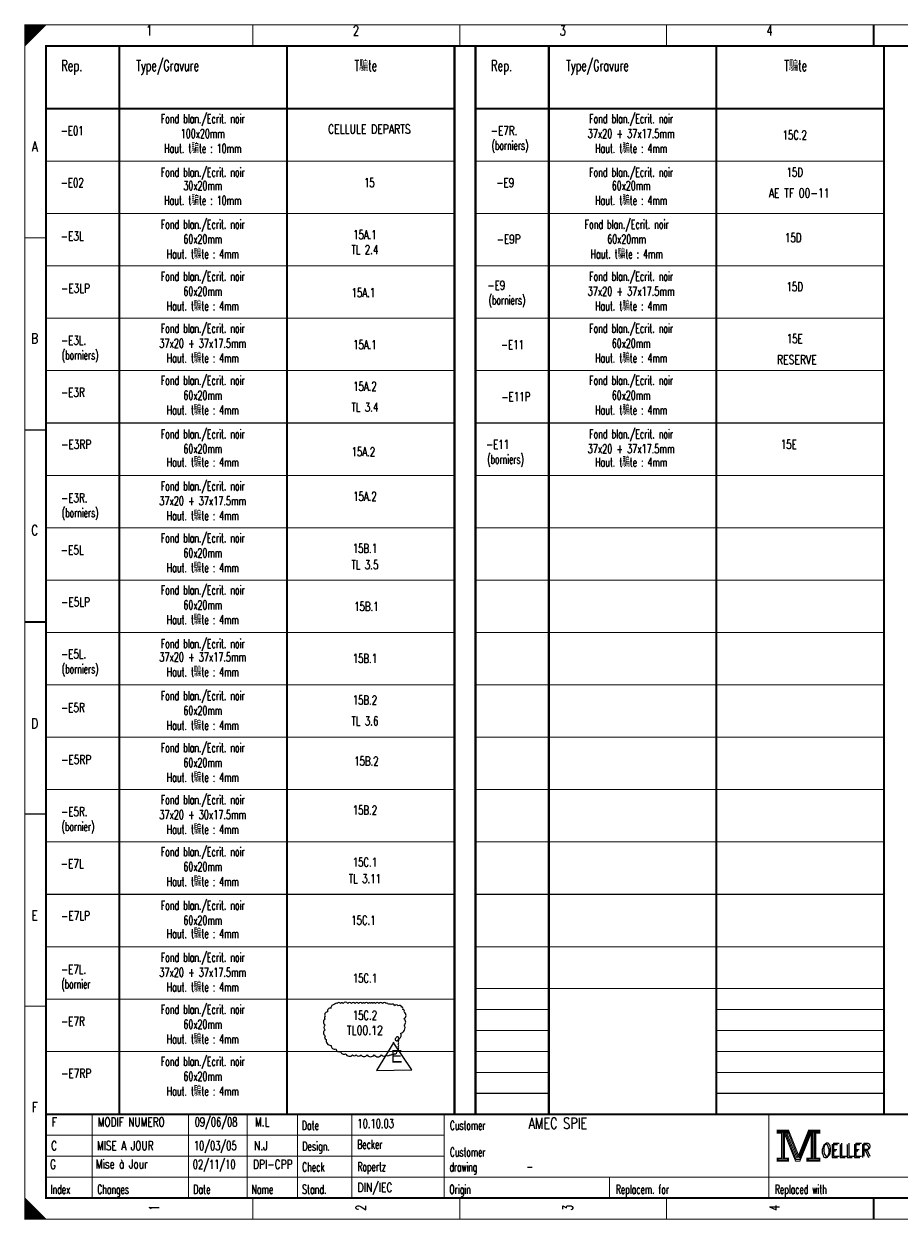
# Model space of a CAD drawing. Extents: x 0 to 409, y 0 to 285.
# Tile 1 of 3: x 0 to 209, y 0 to 285. Entities that reach past the tile are written whole.
import ezdxf
from ezdxf.enums import TextEntityAlignment as Align

# ---------------------------------------------------------------- set-up
doc = ezdxf.new("R2010")
doc.units = 0
doc.header["$MEASUREMENT"] = 0
doc.layers.get('0').update_dxf_attribs({"color": 9, "linetype": 'CONTINUOUS'})
doc.layers.add('TEXTE', color=3, linetype='CONTINUOUS')
doc.styles.get("Standard").update_dxf_attribs({"font": 'simplex.shx', "bigfont": 'TXT.shx'})

msp = doc.modelspace()

# ---------------------------------------------------------------- linework, layer by layer
at = {"linetype": 'Continuous'}
for p, q in [((88.05, 42.19), (83.91, 35.45)), ((92.34, 35.6), (87.89, 42.19)), ((83.91, 35.45), (92.34, 35.6))]:
    msp.add_line(p, q, dxfattribs=at)
at = {"color": 0, "const_width": 0.25, "flags": 128}
for points in [[(0, 285), (5, 285), (0, 280), (0, 285)], [(0, 142.5), (0, 285), (405, 285), (405, 0), (0, 0), (0, 142.5)], [(0.25, 285), (0.25, 280.25), (0.5, 280.5), (0.5, 285), (0.75, 285), (0.75, 280.75), (1, 281), (1, 285), (1.25, 285), (1.25, 281.25), (1.5, 281.5), (1.5, 285), (1.75, 285), (1.75, 281.75), (2, 282)], [(2, 282), (2, 285), (2.25, 285), (2.25, 282.25), (2.5, 282.5), (2.5, 285), (2.75, 285), (2.75, 282.75), (3, 283), (3, 285), (3.25, 285), (3.25, 283.25), (3.5, 283.5), (3.5, 285), (3.75, 285)], [(3.75, 285), (3.75, 283.75), (4, 284), (4, 285), (4.25, 285), (4.25, 284.25), (4.5, 284.5), (4.5, 285), (4.75, 285), (4.75, 284.75)], [(179.5, 21.2), (179.5, 20.5), (180.5, 20.5), (180.5, 14.5), (179.5, 14.5), (179.5, 13.8), (182.2, 13.8), (182.2, 14.5), (181.2, 14.5), (181.2, 20.5), (182.2, 20.5), (182.2, 21.2), (179.5, 21.2)], [(180.7, 20.7), (180.7, 14.3), (181, 14.3), (181, 20.7)], [(181.2, 20.5), (183.9, 13.8), (184.9, 13.8), (187.6, 20.5)], [(181.8, 20.5), (184.2, 14.6), (184.6, 14.6)], [(182.2, 21.2), (184.6, 15.2), (187, 21.2)], [(182.2, 20.5), (184.4, 14.9), (184.7, 14.9)], [(184.6, 14.2), (184.9, 14.2), (187.4, 20.5)], [(184.6, 14.6), (184.8, 14.6), (187.2, 20.5)], [(187.6, 20.5), (187.6, 14.5), (186.6, 14.5), (186.6, 13.8), (187.1, 13.8)], [(187, 21.2), (187, 20.5), (188, 20.5), (188, 14.5), (187, 14.5), (187, 13.8), (189.7, 13.8), (189.7, 14.5), (188.7, 14.5), (188.7, 20.5), (189.7, 20.5), (189.7, 21.2), (187, 21.2)], [(187.8, 20.7), (187.8, 14.3), (188.3, 14.3), (188.3, 20.7), (188.5, 20.7), (188.5, 14.3)], [(0, 5), (0, 0), (5, 0), (0, 5), (0.25, 4.75), (0.25, 0), (0.5, 0), (0.5, 4.5), (0.75, 4.25), (0.75, 0), (1, 0), (1, 4), (1.25, 3.75), (1.25, 0), (1.5, 0)], [(1.5, 0), (1.5, 3.5), (1.75, 3.25), (1.75, 0), (2, 0), (2, 3), (2.25, 2.75), (2.25, 0), (2.5, 0), (2.5, 2.5), (2.75, 2.25), (2.75, 0), (3, 0), (3, 2), (3.25, 1.75)], [(3.25, 1.75), (3.25, 0), (3.5, 0), (3.5, 1.5), (3.75, 1.25), (3.75, 0), (4, 0), (4, 1), (4.25, 0.75), (4.25, 0), (4.5, 0), (4.5, 0.5), (4.75, 0.25)]]:
    msp.add_lwpolyline(points, dxfattribs=at)
at = {"color": 0, "flags": 128}
for points, const_width in [([(0, 285), (405, 285), (405, 0), (0, 0)], 0.25), ([(5, 280), (400, 280), (400, 5), (5, 5)], 0.5), ([(5, 280), (400, 280), (400, 5), (5, 5)], 0.25), ([(179.7, 21), (182, 21), (182, 20.7), (179.7, 20.7)], 0.25), ([(187.2, 21), (189.5, 21), (189.5, 20.7), (187.2, 20.7)], 0.25), ([(179.7, 14.3), (182, 14.3), (182, 14), (179.7, 14)], 0.25), ([(186.8, 14.3), (189.5, 14.3), (189.5, 14), (186.8, 14)], 0.25)]:
    msp.add_lwpolyline(points, close=True, dxfattribs=dict(at, const_width=const_width))
at = {"color": 0}
for points, const_width in [([(54.38, 285), (54.38, 280)], 0.25), ([(103.75, 285), (103.75, 280)], 0.25), ([(153.12, 285), (153.12, 280)], 0.25), ([(202.5, 280), (202.5, 285)], 0.5), ([(202.5, 285), (202.5, 280)], 0.25), ([(22.5, 280), (22.5, 25)], 0.5), ([(62.5, 280), (62.5, 25)], 0.5), ([(102.5, 280), (102.5, 25)], 0.5), ([(107.5, 280), (107.5, 25)], 0.5), ([(125, 280), (125, 25)], 0.5), ([(165, 280), (165, 25)], 0.5), ([(205, 280), (205, 25)], 0.5), ([(5, 265), (102.5, 265)], 0.5), ([(107.5, 265), (205, 265)], 0.5), ([(5, 252.5), (102.5, 252.5)], 0.25), ([(107.5, 252.5), (205, 252.5)], 0.25), ([(5, 240), (102.5, 240)], 0.25), ([(107.5, 240), (205, 240)], 0.25), ([(0, 234.17), (5, 234.17)], 0.25), ([(5, 227.5), (102.5, 227.5)], 0.25), ([(107.5, 227.5), (205, 227.5)], 0.25), ([(5, 215), (102.5, 215)], 0.25), ([(107.5, 215), (205, 215)], 0.25), ([(5, 202.5), (102.5, 202.5)], 0.25), ([(107.5, 202.5), (205, 202.5)], 0.25), ([(0, 188.33), (5, 188.33)], 0.25), ([(5, 190), (102.5, 190)], 0.25), ([(107.5, 190), (205, 190)], 0.25), ([(5, 177.5), (102.5, 177.5)], 0.25), ([(107.5, 177.5), (205, 177.5)], 0.25), ([(5, 165), (102.5, 165)], 0.25), ([(107.5, 165), (205, 165)], 0.25), ([(5, 152.5), (102.5, 152.5)], 0.25), ([(107.5, 152.5), (205, 152.5)], 0.25), ([(5, 142.5), (0, 142.5)], 0.5), ([(0, 142.5), (5, 142.5)], 0.25), ([(5, 140), (102.5, 140)], 0.25), ([(107.5, 140), (205, 140)], 0.25), ([(5, 127.5), (102.5, 127.5)], 0.25), ([(107.5, 127.5), (205, 127.5)], 0.25), ([(5, 115), (102.5, 115)], 0.25), ([(107.5, 115), (205, 115)], 0.25), ([(5, 102.5), (102.5, 102.5)], 0.25), ([(107.5, 102.5), (205, 102.5)], 0.25), ([(0, 96.67), (5, 96.67)], 0.25), ([(5, 90), (102.5, 90)], 0.25), ([(107.5, 90), (205, 90)], 0.25), ([(5, 77.5), (102.5, 77.5)], 0.25), ([(107.5, 77.5), (205, 77.5)], 0.25), ([(107.5, 77.5), (125, 77.5)], 0.25), ([(165, 77.5), (205, 77.5)], 0.25), ([(5, 65), (102.5, 65)], 0.25), ([(107.5, 65), (205, 65)], 0.25), ([(107.5, 55), (205, 55)], 0.25), ([(5, 52.5), (102.5, 52.5)], 0.25), ([(0, 50.83), (5, 50.83)], 0.25), ([(107.5, 50), (125, 50)], 0.25), ([(165, 50), (205, 50)], 0.25), ([(107.5, 45), (125, 45)], 0.25), ([(165, 45), (205, 45)], 0.25), ([(5, 40), (102.5, 40)], 0.25), ([(107.5, 40), (125, 40)], 0.25), ([(165, 40), (205, 40)], 0.25), ([(107.5, 35), (125, 35)], 0.25), ([(165, 35), (205, 35)], 0.25), ([(107.5, 30), (125, 30)], 0.25), ([(165, 30), (205, 30)], 0.25), ([(400, 25), (5, 25)], 0.5), ([(16, 5), (16, 25)], 0.25), ([(39, 5), (39, 25)], 0.25), ([(53, 5), (53, 25)], 0.25), ([(65, 25), (65, 5)], 0.25), ([(78, 25), (78, 5)], 0.25), ([(100, 25), (100, 5)], 0.25), ([(107.5, 25), (125, 25)], 0.25), ([(165, 25), (205, 25)], 0.25), ([(177.5, 25), (177.5, 5)], 0.25), ([(5, 20), (100, 20)], 0.25), ([(181.5, 20.5), (184, 14.2)], 0.25), ([(184.7, 14.9), (187, 20.6)], 0.25), ([(5, 15), (100, 15)], 0.25), ([(184, 14.2), (184.6, 14.2)], 0.25), ([(5, 10), (220, 10)], 0.25), ([(139.5, 10), (139.5, 5)], 0.25), ([(54.38, 0), (54.38, 5)], 0.25), ([(103.75, 0), (103.75, 5)], 0.25), ([(153.12, 0), (153.12, 5)], 0.25), ([(202.5, 5), (202.5, 0)], 0.5), ([(202.5, 0), (202.5, 5)], 0.25), ([(4.75, 0), (4.75, 0.25)], 0.25)]:
    msp.add_lwpolyline(points, dxfattribs=dict(at, const_width=const_width))
at = {"linetype": 'Continuous'}
msp.add_lwpolyline([(88.77, 42.6, 0.520567), (89.34, 43.17, 0.520567), (89.63, 44.31, 0.520567), (90.49, 46.31, 0.520567), (90.49, 47.74, 0.520567), (90.49, 49.46, 0.520567), (90.2, 50.03, 0.520567), (89.91, 50.6, 0.520567), (89.06, 50.89, 0.520567), (88.2, 50.89, 0.520567), (87.34, 51.17, 0.520567), (86.77, 51.17, 0.520567), (86.19, 51.46, 0.520567), (85.34, 51.46, 0.520567), (84.48, 51.46, 0.520567), (83.62, 51.46, 0.520567), (83.05, 51.46, 0.520567), (82.48, 51.46, 0.520567), (81.9, 51.46, 0.520567), (81.04, 51.46, 0.520567), (80.47, 51.46, 0.520567), (79.61, 51.46, 0.520567), (78.76, 51.46, 0.520567), (77.9, 51.46, 0.520567), (77.04, 51.46, 0.520567), (75.89, 51.46, 0.520567), (75.32, 51.46, 0.520567), (74.46, 51.46, 0.520567), (73.89, 51.17, 0.520567), (73.03, 50.32, 0.520567), (72.17, 49.46, 0.520567), (71.6, 48.31, 0.520567), (71.6, 47.74, 0.520567), (71.6, 46.31, 0.520567), (71.6, 45.17, 0.520567), (71.6, 43.74, 0.520567), (71.89, 42.88, 0.520567), (73.03, 41.45, 0.520567), (74.18, 40.6, 0.520567), (75.32, 40.02, 0.520567), (76.47, 39.45, 0.520567), (78.18, 39.17, 0.520567), (79.04, 39.17, 0.520567), (80.19, 39.17, 0.520567), (81.62, 39.17, 0.520567), (83.33, 39.17, 0.520567), (85.05, 39.17, 0.520567), (86.19, 39.17, 0.520567), (87.05, 39.17, 0.520567), (87.63, 39.45, 0.520567), (88.2, 39.45, 0.520567), (88.77, 40.02, 0.520567), (89.06, 40.6, 0.520567), (89.06, 41.17, 0.520567), (89.06, 41.74, 0.520567), (89.06, 42.31, 0.520567), (89.06, 42.88, 0.520567), (89.06, 43.45, 0.520567), (88.48, 43.17, 0.520567), (88.48, 42.6, 0.520567)], format="xyb", close=True, dxfattribs=at)

# ---------------------------------------------------------------- texts
at = {"color": 0}
for s, height, width, p in [('1', 2.38, 0.672, (29.65, 284.86)), ('2', 2.38, 0.672, (78.99, 284.86)), ('3', 2.38, 0.672, (128.32, 284.86)), ('4', 2.38, 0.672, (177.66, 284.86)), ('Fond blan./Ecrit. noir', 2.1431, 0.636364, (42.43, 263.7)), ('Fond blan./Ecrit. noir', 2.1431, 0.636364, (144.65, 263.7)), ('100x20mm', 2.143, 0.645, (42.43, 260.16)), ('CELLULE DEPARTS', 2.1431, 0.755733, (82.18, 261.22)), ('37x20 + 37x17.5mm', 2.1431, 0.660706, (144.65, 260.16)), ('15C.2', 2.143, 0.6944, (183.69, 259.8)), ('A', 2.38, 0.76, (2.33, 257.17)), ('Haut. t騙te : 10mm', 2.1431, 0.643556, (42.43, 256.61)), ('Haut. t騙te : 4mm', 2.1431, 0.641882, (144.65, 256.61)), ('Fond blan./Ecrit. noir', 2.1431, 0.636364, (42.43, 250.93)), ('15', 2.143, 0.672, (82.18, 248.44)), ('Fond blan./Ecrit. noir', 2.1431, 0.636364, (144.65, 250.93)), ('15D', 2.143, 0.701333, (183.69, 250.93)), ('30x20mm', 2.143, 0.641143, (42.43, 247.73)), ('60x20mm', 2.143, 0.641143, (144.65, 247.73)), ('AE TF 00-11', 2.1431, 0.756, (184.75, 245.96)), ('Haut. t騙te : 10mm', 2.1431, 0.643556, (42.43, 244.18)), ('Haut. t騙te : 4mm', 2.1431, 0.641882, (144.65, 244.18)), ('Fond blan./Ecrit. noir', 2.1431, 0.636364, (42.43, 238.51)), ('Fond blan./Ecrit. noir', 2.1431, 0.636364, (143.58, 238.51)), ('60x20mm', 2.143, 0.641143, (42.43, 234.96)), ('15A.1', 2.143, 0.6944, (81.12, 236.02)), ('60x20mm', 2.143, 0.641143, (143.58, 234.96)), ('15D', 2.143, 0.701333, (183.33, 235.31)), ('Haut. t騙te : 4mm', 2.1431, 0.641882, (42.43, 231.41)), ('TL 2.4', 2.143, 0.709333, (81.12, 232.47)), ('Haut. t騙te : 4mm', 2.1431, 0.641882, (143.58, 231.41)), ('Fond blan./Ecrit. noir', 2.1431, 0.636364, (42.43, 226.08)), ('Fond blan./Ecrit. noir', 2.1431, 0.636364, (144.65, 226.08)), ('15D', 2.143, 0.701333, (183.69, 223.6)), ('60x20mm', 2.143, 0.641143, (42.43, 222.53)), ('15A.1', 2.143, 0.6944, (80.76, 222.18)), ('37x20 + 37x17.5mm', 2.1431, 0.660706, (144.65, 222.53)), ('Haut. t騙te : 4mm', 2.1431, 0.641882, (42.43, 218.99)), ('Haut. t騙te : 4mm', 2.1431, 0.641882, (144.65, 218.99)), ('B', 2.38, 0.76, (2.33, 211.39)), ('Fond blan./Ecrit. noir', 2.1431, 0.636364, (42.43, 213.66)), ('Fond blan./Ecrit. noir', 2.1431, 0.636364, (144.65, 213.66)), ('37x20 + 37x17.5mm', 2.1431, 0.660706, (42.43, 210.11)), ('15A.1', 2.143, 0.6944, (81.12, 209.76)), ('60x20mm', 2.143, 0.641143, (144.65, 210.11)), ('15E', 2.143, 0.701333, (183.69, 211.18)), ('Haut. t騙te : 4mm', 2.1431, 0.641882, (42.43, 206.56)), ('Haut. t騙te : 4mm', 2.1431, 0.641882, (144.65, 206.56)), ('RESERVE ', 2.143, 0.752, (184.75, 206.21)), ('Fond blan./Ecrit. noir', 2.1431, 0.636364, (42.43, 201.24)), ('15A.2', 2.143, 0.6944, (81.12, 199.82)), ('Fond blan./Ecrit. noir', 2.1431, 0.636364, (144.65, 201.24)), ('60x20mm', 2.143, 0.641143, (42.43, 197.69)), ('60x20mm', 2.143, 0.641143, (144.65, 197.69)), ('Haut. t騙te : 4mm', 2.1431, 0.641882, (42.43, 194.14)), ('TL 3.4', 2.143, 0.709333, (81.12, 194.85)), ('Haut. t騙te : 4mm', 2.1431, 0.641882, (144.65, 194.14)), ('Fond blan./Ecrit. noir', 2.1431, 0.636364, (42.43, 188.46)), ('Fond blan./Ecrit. noir', 2.1431, 0.636364, (144.65, 188.46)), ('15E', 2.143, 0.701333, (182.27, 185.98)), ('60x20mm', 2.143, 0.641143, (42.43, 184.91)), ('15A.2', 2.143, 0.6944, (80.76, 184.2)), ('37x20 + 37x17.5mm', 2.1431, 0.660706, (144.65, 184.91)), ('Haut. t騙te : 4mm', 2.1431, 0.641882, (42.43, 181.72)), ('Haut. t騙te : 4mm', 2.1431, 0.641882, (144.65, 181.72)), ('Fond blan./Ecrit. noir', 2.1431, 0.636364, (42.43, 176.04)), ('37x20 + 37x17.5mm', 2.1431, 0.660706, (42.43, 172.49)), ('15A.2', 2.143, 0.6944, (81.12, 173.56)), ('Haut. t騙te : 4mm', 2.1431, 0.641882, (42.43, 168.94)), ('C', 2.38, 0.76, (2.33, 165.61)), ('Fond blan./Ecrit. noir', 2.1431, 0.636364, (42.43, 163.62)), ('60x20mm', 2.143, 0.641143, (42.43, 160.07)), ('15B.1', 2.143, 0.6944, (81.12, 161.13)), ('TL 3.5', 2.143, 0.709333, (81.12, 157.23)), ('Haut. t騙te : 4mm', 2.1431, 0.641882, (42.43, 156.52)), ('Fond blan./Ecrit. noir', 2.1431, 0.636364, (42.43, 151.2)), ('60x20mm', 2.143, 0.641143, (42.43, 147.65)), ('15B.1', 2.143, 0.6944, (81.47, 147.29)), ('Haut. t騙te : 4mm', 2.1431, 0.641882, (42.43, 144.1)), ('Fond blan./Ecrit. noir', 2.1431, 0.636364, (42.43, 138.42)), ('37x20 + 37x17.5mm', 2.1431, 0.660706, (42.43, 135.22)), ('15B.1', 2.143, 0.6944, (81.12, 134.87)), ('Haut. t騙te : 4mm', 2.1431, 0.641882, (42.43, 131.67)), ('Fond blan./Ecrit. noir', 2.1431, 0.636364, (42.43, 126)), ('15B.2', 2.143, 0.6944, (81.12, 124.93)), ('60x20mm', 2.143, 0.641143, (42.43, 122.45)), ('TL 3.6', 2.143, 0.709333, (81.12, 119.96)), ('D', 2.38, 0.76, (2.33, 119.47)), ('Haut. t騙te : 4mm', 2.1431, 0.641882, (42.43, 118.9)), ('Fond blan./Ecrit. noir', 2.1431, 0.636364, (42.43, 113.57)), ('60x20mm', 2.143, 0.641143, (42.43, 110.02)), ('15B.2', 2.143, 0.6944, (81.47, 110.38)), ('Haut. t騙te : 4mm', 2.1431, 0.641882, (42.43, 106.48)), ('Fond blan./Ecrit. noir', 2.1431, 0.636364, (42.43, 101.15)), ('37x20 + 30x17.5mm', 2.1431, 0.660706, (42.43, 97.6)), ('15B.2', 2.143, 0.6944, (81.12, 98.67)), ('Haut. t騙te : 4mm', 2.1431, 0.641882, (42.43, 94.05)), ('Fond blan./Ecrit. noir', 2.1431, 0.636364, (42.43, 88.73)), ('15C.1', 2.143, 0.6944, (81.12, 86.25)), ('60x20mm', 2.143, 0.641143, (42.43, 85.18)), ('Haut. t騙te : 4mm', 2.1431, 0.641882, (42.43, 81.63)), ('TL 3.11', 2.143, 0.704, (81.12, 82.34)), ('Fond blan./Ecrit. noir', 2.1431, 0.636364, (42.43, 75.95)), ('E', 2.38, 0.76, (2.33, 73.68)), ('60x20mm', 2.143, 0.641143, (42.43, 72.4)), ('15C.1', 2.143, 0.6944, (80.76, 72.4)), ('Haut. t騙te : 4mm', 2.1431, 0.641882, (42.43, 69.21)), ('Fond blan./Ecrit. noir', 2.1431, 0.636364, (42.43, 63.53)), ('37x20 + 37x17.5mm', 2.1431, 0.660706, (42.43, 59.98)), ('15C.1', 2.143, 0.6944, (81.12, 58.56)), ('Haut. t騙te : 4mm', 2.1431, 0.641882, (42.43, 56.43)), ('Fond blan./Ecrit. noir', 2.1431, 0.636364, (42.43, 51.11)), ('15C.2', 2.143, 0.6944, (81.12, 49.69)), ('60x20mm', 2.143, 0.641143, (42.43, 47.56)), ('TL00.12', 2.143, 0.76, (81.12, 46.14)), ('Haut. t騙te : 4mm', 2.1431, 0.641882, (42.43, 44.01)), ('Fond blan./Ecrit. noir', 2.1431, 0.636364, (42.43, 38.69)), ('60x20mm', 2.143, 0.641143, (42.43, 35.14)), ('Haut. t騙te : 4mm', 2.1431, 0.641882, (42.43, 31.59)), ('F', 2.38, 0.76, (2.33, 27.9))]:
    msp.add_text(s, height=height, dxfattribs=dict(at, width=width)).set_placement(p, align=Align.TOP_CENTER)
for s, height, width, p in [('T騙te', 2.619, 0.632, (78.61, 276.62)), ('T騙te', 2.619, 0.632, (181.19, 276.62)), ('Rep.', 2.619, 0.664, (8.63, 276.62)), ('Type/Gravure', 2.6194, 0.634667, (26.55, 276.62)), ('Rep.', 2.619, 0.664, (111.2, 276.62)), ('Type/Gravure', 2.6194, 0.634667, (129.12, 276.62)), ('-E01', 2.143, 0.7, (8.56, 260.87)), ('-E7R.', 2.143, 0.7168, (111.18, 260.87)), ('(borniers)', 2.143, 0.6192, (111.35, 257.32)), ('-E02', 2.143, 0.7, (8.56, 248.44)), ('-E9', 2.143, 0.709333, (112.5, 248.44)), ('-E3L', 2.143, 0.722, (8.56, 235.67)), ('-E9P', 2.143, 0.722, (112.56, 234.96)), ('-E3LP', 2.143, 0.7296, (8.62, 223.24)), ('-E9', 2.143, 0.709333, (110.37, 223.95)), ('(borniers)', 2.143, 0.6192, (110.64, 220.4)), ('-E3L.', 2.143, 0.7168, (8.58, 210.82)), ('-E11', 2.143, 0.7, (113.61, 209.76)), ('(borniers)', 2.143, 0.6192, (8.78, 207.27)), ('-E3R', 2.143, 0.722, (8.58, 198.4)), ('-E11P', 2.143, 0.712, (113.68, 197.33)), ('-E3RP', 2.143, 0.7296, (8.64, 185.98)), ('-E11', 2.143, 0.7, (110.06, 185.98)), ('(borniers)', 2.143, 0.6192, (110.29, 182.43)), ('-E3R.', 2.143, 0.7168, (8.61, 173.2)), ('(borniers)', 2.143, 0.6192, (8.78, 169.65)), ('-E5L', 2.143, 0.722, (8.56, 160.78)), ('-E5LP', 2.143, 0.7296, (8.62, 148.36)), ('-E5L.', 2.143, 0.7168, (8.58, 135.93)), ('(borniers)', 2.143, 0.6192, (8.78, 132.38)), ('-E5R', 2.143, 0.722, (8.58, 123.16)), ('-E5RP', 2.143, 0.7296, (8.64, 110.73)), ('-E5R.', 2.143, 0.7168, (8.61, 98.31)), ('(bornier)', 2.143, 0.621333, (8.73, 94.76)), ('-E7L', 2.143, 0.722, (8.56, 85.89)), ('-E7LP', 2.143, 0.7296, (8.62, 73.47)), ('-E7L.', 2.143, 0.7168, (8.58, 60.69)), ('(bornier', 2.143, 0.612, (8.69, 57.14)), ('-E7R', 2.143, 0.722, (8.58, 48.27)), ('-E7RP', 2.143, 0.7296, (8.64, 35.85)), ('Date', 2.143, 0.64, (66.05, 23.42)), ('Customer', 2.143, 0.62, (101.4, 23.42)), ('Design.', 2.143, 0.636571, (66.19, 18.46)), ('OELLER', 3.096, 0.76, (189.96, 17.75)), ('OELLER', 3.096, 0.76, (189.96, 17.75)), ('OELLER', 3.096, 0.76, (190.32, 18.1)), ('Customer', 2.143, 0.62, (101.4, 17.04)), ('Check', 2.143, 0.632, (66.12, 13.49)), ('drawing', 2.143, 0.6, (101.33, 13.49)), ('Index', 2.143, 0.632, (6.09, 8.16)), ('Changes', 2.143, 0.622857, (17.26, 8.16)), ('Date', 2.143, 0.64, (40.15, 8.16)), ('Name', 2.143, 0.64, (54.04, 8.16)), ('Stand.', 2.143, 0.642667, (66.12, 8.16)), ('Origin', 2.143, 0.626667, (101.27, 8.16)), ('Replacem. for', 2.1431, 0.627077, (140.97, 8.16)), ('Replaced with', 2.1431, 0.619692, (178.95, 8.16))]:
    msp.add_text(s, height=height, dxfattribs=dict(at, width=width)).set_placement(p, align=Align.TOP_LEFT)
for s, height, width, p in [('F', 2.14, 0.76, (6.4, 21.44)), ('MODIF NUMERO', 2.1431, 0.728, (17.36, 21.44)), ('09/06/08', 2.143, 0.678, (40.49, 21.44)), ('M.L', 2.143, 0.738667, (54.86, 21.44)), ('10.10.03', 2.143, 0.678, (79.34, 21.08)), ('AMEC SPIE', 2.619, 0.752889, (120.16, 20.77)), ('C', 2.14, 0.76, (6.21, 15.79)), ('MISE A JOUR', 2.1431, 0.728, (17.16, 15.79)), ('10/03/05', 2.143, 0.678, (40.29, 15.79)), ('N.J', 2.143, 0.738667, (54.67, 15.79)), ('Becker', 2.143, 0.626667, (79.27, 16.11)), ('Ropertz', 2.143, 0.622857, (79.32, 10.79)), ('-', 2.14, 0.696, (119.65, 10.79)), ('DIN/IEC', 2.143, 0.750857, (79.35, 5.82))]:
    msp.add_text(s, height=height, dxfattribs=dict(at, width=width)).set_placement(p, align=Align.BOTTOM_LEFT)
at = {"color": 0, "width": 0.672}
for s, p in [('1', (29.65, 2.7)), ('2', (78.99, 2.7)), ('3', (128.32, 2.7)), ('4', (177.66, 2.7))]:
    msp.add_text(s, height=2.38, rotation=90, dxfattribs=at).set_placement(p, align=Align.TOP_CENTER)
at = {"linetype": 'Continuous', "insert": (87.28, 40.35), "char_height": 3, "width": 2.4542, "attachment_point": 1}
msp.add_mtext('{\\fArial|b0|i0|c0|p34;E}', dxfattribs=at)
at = {"layer": 'TEXTE', "width": 0.728}
msp.add_text('Mise à Jour', height=2.1431, dxfattribs=at).set_placement((16.91, 12.06))
at = {"layer": 'TEXTE'}
for s, height, width, p in [('02/11/10', 2.143, 0.678, (40.04, 11.34)), ('G', 2.14, 0.76, (5.96, 11.34)), ('DPI-CPP', 2.143, 0.738667, (54.41, 11.34))]:
    msp.add_text(s, height=height, dxfattribs=dict(at, width=width)).set_placement(p, align=Align.BOTTOM_LEFT)

doc.saveas('drawing.dxf')
